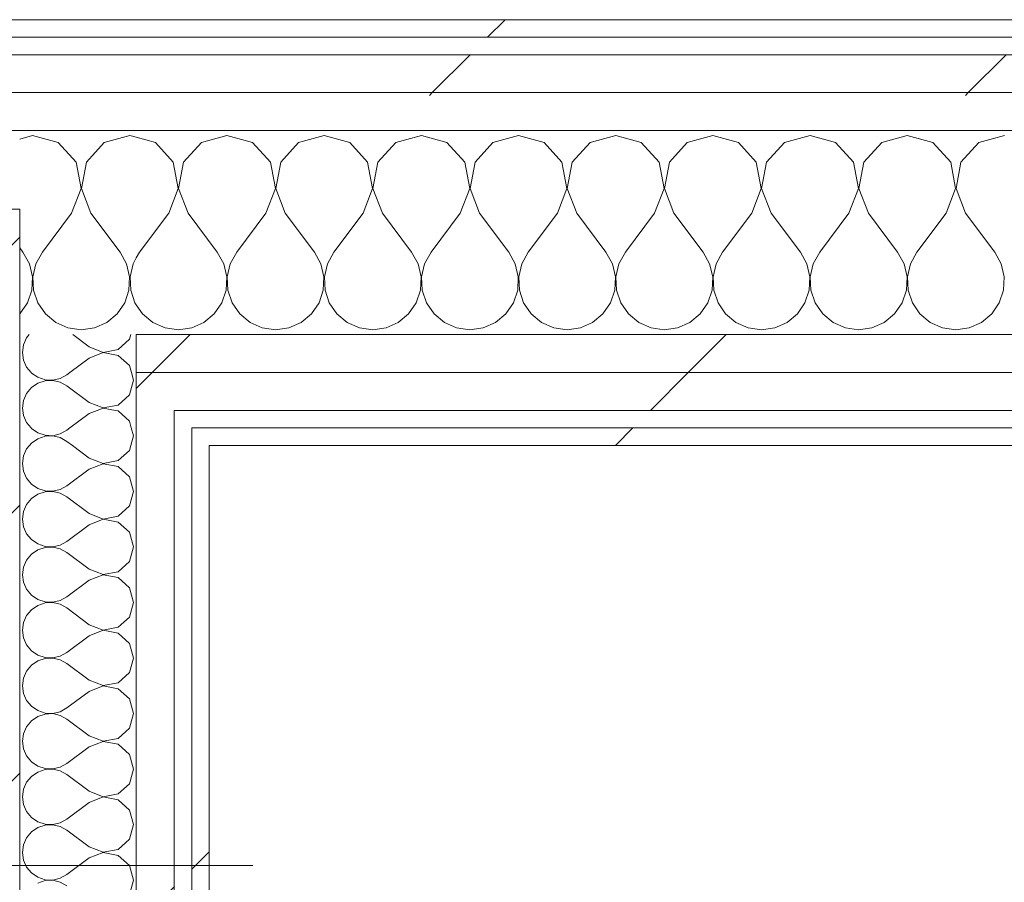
# Model space of a CAD drawing. Header units: millimetres. Extents: x -40968 to 77376, y -17881 to 4746.
# Tile 182 of 256: x 779 to 1117, y -12220 to -11924. Entities that reach past the tile are written whole.
import ezdxf

# ---------------------------------------------------------------- set-up
doc = ezdxf.new("R2010")
doc.units = ezdxf.units.MM
doc.header["$MEASUREMENT"] = 0
doc.linetypes.add('Wipeout_Contour', pattern=[1000, 0, -1000])
doc.layers.add('10_ESTR_Pilars', color=7, linetype='Continuous')
doc.layers.add('Nuevo_08_E_Envans secs', color=7, linetype='Continuous')
for name, color, linetype, lineweight in [('10_ESTR_Pilars_Pluma_Nº__20', 1, 'Continuous', 5), ('10_ESTR_Pilars_Pluma_Nº__28', 7, 'Continuous', 20), ('10_ESTR_Pilars_Pluma_Nº__42', 8, 'Continuous', 25), ('Nuevo_08_E_Envans secs_Pluma_Nº__1', 7, 'Continuous', 5)]:
    doc.layers.add(name, color=color, linetype=linetype, lineweight=lineweight)
for name, color, linetype, lineweight, true_color in [('Nuevo_08_E_Envans secs_Pluma_Nº__102', 7, 'Continuous', 5, 0xcccccc), ('Nuevo_08_E_Envans secs_Pluma_Nº__171', 171, 'Continuous', 13, 0xaaaaff), ('Nuevo_08_E_Envans secs_Pluma_Nº__177', 7, 'Continuous', 15, 0xf7e046)]:
    doc.layers.add(name, color=color, linetype=linetype, lineweight=lineweight, true_color=true_color)
pattern_1 = [(45, (0, 0), (-183.848, 183.848), [195, -65]), (45, (7e-14, 183.85), (-183.848, 183.848), [195, -65])]

# ---------------------------------------------------------------- blocks, each defined once
blk = doc.blocks.new('*X402')
at = {"layer": 'Nuevo_08_E_Envans secs_Pluma_Nº__102', "color": 254, "linetype": 'Continuous', "lineweight": 5, "true_color": 0xcccccc}
for p, q in [((825.43, -11966.13), (818.89, -11964.27)), ((831.57, -11972.86), (825.43, -11966.13)), ((841.24, -11966.13), (835.09, -11972.86)), ((850, -11963.64), (841.24, -11966.13)), ((858.76, -11966.13), (850, -11963.64)), ((864.91, -11972.86), (858.76, -11966.13)), ((874.57, -11966.13), (868.43, -11972.86)), ((883.33, -11963.64), (874.57, -11966.13)), ((892.1, -11966.13), (883.33, -11963.64)), ((898.24, -11972.86), (892.1, -11966.13)), ((907.9, -11966.13), (901.76, -11972.86)), ((916.67, -11963.64), (907.9, -11966.13)), ((925.43, -11966.13), (916.67, -11963.64)), ((931.57, -11972.86), (925.43, -11966.13)), ((941.24, -11966.13), (935.09, -11972.86)), ((950, -11963.64), (941.24, -11966.13)), ((958.76, -11966.13), (950, -11963.64)), ((964.91, -11972.86), (958.76, -11966.13)), ((974.57, -11966.13), (968.43, -11972.86)), ((983.33, -11963.64), (974.57, -11966.13)), ((992.1, -11966.13), (983.33, -11963.64)), ((998.24, -11972.86), (992.1, -11966.13)), ((1007.9, -11966.13), (1001.76, -11972.86)), ((1016.67, -11963.64), (1007.9, -11966.13)), ((1025.43, -11966.13), (1016.67, -11963.64)), ((1031.57, -11972.86), (1025.43, -11966.13)), ((1041.24, -11966.13), (1035.09, -11972.86)), ((1050, -11963.64), (1041.24, -11966.13)), ((1058.76, -11966.13), (1050, -11963.64)), ((1064.91, -11972.86), (1058.76, -11966.13)), ((1074.57, -11966.13), (1068.43, -11972.86)), ((1083.33, -11963.64), (1074.57, -11966.13)), ((1092.1, -11966.13), (1083.33, -11963.64)), ((1098.24, -11972.86), (1092.1, -11966.13)), ((1107.9, -11966.13), (1101.76, -11972.86)), ((1116.67, -11963.64), (1107.9, -11966.13)), ((833.27, -11981.81), (831.57, -11972.86)), ((835.09, -11972.86), (833.4, -11981.81)), ((866.6, -11981.81), (864.91, -11972.86)), ((868.43, -11972.86), (866.73, -11981.81)), ((899.93, -11981.81), (898.24, -11972.86)), ((901.76, -11972.86), (900.07, -11981.81)), ((933.27, -11981.81), (931.57, -11972.86)), ((935.09, -11972.86), (933.4, -11981.81)), ((966.6, -11981.81), (964.91, -11972.86)), ((968.43, -11972.86), (966.73, -11981.81)), ((999.93, -11981.81), (998.24, -11972.86)), ((1001.76, -11972.86), (1000.07, -11981.81)), ((1033.27, -11981.81), (1031.57, -11972.86)), ((1035.09, -11972.86), (1033.4, -11981.81)), ((1066.6, -11981.81), (1064.91, -11972.86)), ((1068.43, -11972.86), (1066.73, -11981.81)), ((1099.93, -11981.81), (1098.24, -11972.86)), ((1101.76, -11972.86), (1100.07, -11981.81)), ((830, -11990.31), (833.27, -11981.81)), ((833.4, -11981.81), (836.67, -11990.31)), ((863.33, -11990.31), (866.6, -11981.81)), ((866.73, -11981.81), (870, -11990.31)), ((896.67, -11990.31), (899.93, -11981.81)), ((900.07, -11981.81), (903.33, -11990.31)), ((930, -11990.31), (933.27, -11981.81)), ((933.4, -11981.81), (936.67, -11990.31)), ((963.33, -11990.31), (966.6, -11981.81)), ((966.73, -11981.81), (970, -11990.31)), ((996.67, -11990.31), (999.93, -11981.81)), ((1000.07, -11981.81), (1003.33, -11990.31)), ((1030, -11990.31), (1033.27, -11981.81)), ((1033.4, -11981.81), (1036.67, -11990.31)), ((1063.33, -11990.31), (1066.6, -11981.81)), ((1066.73, -11981.81), (1070, -11990.31)), ((1096.67, -11990.31), (1099.93, -11981.81)), ((1100.07, -11981.81), (1103.33, -11990.31)), ((830, -11990.31), (820, -12003.64)), ((836.67, -11990.31), (846.67, -12003.64)), ((863.33, -11990.31), (853.33, -12003.64)), ((870, -11990.31), (880, -12003.64)), ((896.67, -11990.31), (886.67, -12003.64)), ((903.33, -11990.31), (913.33, -12003.64)), ((930, -11990.31), (920, -12003.64)), ((936.67, -11990.31), (946.67, -12003.64)), ((963.33, -11990.31), (953.33, -12003.64)), ((970, -11990.31), (980, -12003.64)), ((996.67, -11990.31), (986.67, -12003.64)), ((1003.33, -11990.31), (1013.33, -12003.64)), ((1030, -11990.31), (1020, -12003.64)), ((1036.67, -11990.31), (1046.67, -12003.64)), ((1063.33, -11990.31), (1053.33, -12003.64)), ((1070, -11990.31), (1080, -12003.64)), ((1096.67, -11990.31), (1086.67, -12003.64)), ((1103.33, -11990.31), (1113.33, -12003.64)), ((820, -12003.64), (818.89, -12005.65)), ((848.89, -12007.67), (846.67, -12003.64)), ((853.33, -12003.64), (851.11, -12007.67)), ((882.23, -12007.67), (880, -12003.64)), ((886.67, -12003.64), (884.44, -12007.67)), ((915.56, -12007.67), (913.33, -12003.64)), ((920, -12003.64), (917.77, -12007.67)), ((948.89, -12007.67), (946.67, -12003.64)), ((953.33, -12003.64), (951.11, -12007.67)), ((982.23, -12007.67), (980, -12003.64)), ((986.67, -12003.64), (984.44, -12007.67)), ((1015.56, -12007.67), (1013.33, -12003.64)), ((1020, -12003.64), (1017.77, -12007.67)), ((1048.89, -12007.67), (1046.67, -12003.64)), ((1053.33, -12003.64), (1051.11, -12007.67)), ((1082.23, -12007.67), (1080, -12003.64)), ((1086.67, -12003.64), (1084.44, -12007.67)), ((1115.56, -12007.67), (1113.33, -12003.64)), ((849.93, -12012.15), (848.89, -12007.67)), ((851.11, -12007.67), (850.07, -12012.15)), ((883.27, -12012.15), (882.23, -12007.67)), ((884.44, -12007.67), (883.4, -12012.15)), ((916.6, -12012.15), (915.56, -12007.67)), ((917.77, -12007.67), (916.73, -12012.15)), ((949.93, -12012.15), (948.89, -12007.67)), ((951.11, -12007.67), (950.07, -12012.15)), ((983.27, -12012.15), (982.23, -12007.67)), ((984.44, -12007.67), (983.4, -12012.15)), ((1016.6, -12012.15), (1015.56, -12007.67)), ((1017.77, -12007.67), (1016.73, -12012.15)), ((1049.93, -12012.15), (1048.89, -12007.67)), ((1051.11, -12007.67), (1050.07, -12012.15)), ((1083.27, -12012.15), (1082.23, -12007.67)), ((1084.44, -12007.67), (1083.4, -12012.15)), ((1116.6, -12012.15), (1115.56, -12007.67)), ((849.71, -12016.74), (849.93, -12012.15)), ((850.07, -12012.15), (850.29, -12016.74)), ((883.04, -12016.74), (883.27, -12012.15)), ((883.4, -12012.15), (883.62, -12016.74)), ((916.38, -12016.74), (916.6, -12012.15)), ((916.73, -12012.15), (916.96, -12016.74)), ((949.71, -12016.74), (949.93, -12012.15)), ((950.07, -12012.15), (950.29, -12016.74)), ((983.04, -12016.74), (983.27, -12012.15)), ((983.4, -12012.15), (983.62, -12016.74)), ((1016.38, -12016.74), (1016.6, -12012.15)), ((1016.73, -12012.15), (1016.96, -12016.74)), ((1049.71, -12016.74), (1049.93, -12012.15)), ((1050.07, -12012.15), (1050.29, -12016.74)), ((1083.04, -12016.74), (1083.27, -12012.15)), ((1083.4, -12012.15), (1083.62, -12016.74)), ((1116.38, -12016.74), (1116.6, -12012.15)), ((848.24, -12021.1), (849.71, -12016.74)), ((850.29, -12016.74), (851.76, -12021.1)), ((881.57, -12021.1), (883.04, -12016.74)), ((883.62, -12016.74), (885.09, -12021.1)), ((914.91, -12021.1), (916.38, -12016.74)), ((916.96, -12016.74), (918.43, -12021.1)), ((948.24, -12021.1), (949.71, -12016.74)), ((950.29, -12016.74), (951.76, -12021.1)), ((981.57, -12021.1), (983.04, -12016.74)), ((983.62, -12016.74), (985.09, -12021.1)), ((1014.91, -12021.1), (1016.38, -12016.74)), ((1016.96, -12016.74), (1018.43, -12021.1)), ((1048.24, -12021.1), (1049.71, -12016.74)), ((1050.29, -12016.74), (1051.76, -12021.1)), ((1081.57, -12021.1), (1083.04, -12016.74)), ((1083.62, -12016.74), (1085.09, -12021.1)), ((1114.91, -12021.1), (1116.38, -12016.74)), ((818.89, -12021.77), (821.03, -12024.89)), ((845.64, -12024.89), (848.24, -12021.1)), ((851.76, -12021.1), (854.36, -12024.89)), ((878.97, -12024.89), (881.57, -12021.1)), ((885.09, -12021.1), (887.7, -12024.89)), ((912.3, -12024.89), (914.91, -12021.1)), ((918.43, -12021.1), (921.03, -12024.89)), ((945.64, -12024.89), (948.24, -12021.1)), ((951.76, -12021.1), (954.36, -12024.89)), ((978.97, -12024.89), (981.57, -12021.1)), ((985.09, -12021.1), (987.7, -12024.89)), ((1012.3, -12024.89), (1014.91, -12021.1)), ((1018.43, -12021.1), (1021.03, -12024.89)), ((1045.64, -12024.89), (1048.24, -12021.1)), ((1051.76, -12021.1), (1054.36, -12024.89)), ((1078.97, -12024.89), (1081.57, -12021.1)), ((1085.09, -12021.1), (1087.7, -12024.89)), ((1112.3, -12024.89), (1114.91, -12021.1)), ((821.03, -12024.89), (824.57, -12027.82)), ((842.1, -12027.82), (845.64, -12024.89)), ((854.36, -12024.89), (857.9, -12027.82)), ((875.43, -12027.82), (878.97, -12024.89)), ((887.7, -12024.89), (891.24, -12027.82)), ((908.76, -12027.82), (912.3, -12024.89)), ((921.03, -12024.89), (924.57, -12027.82)), ((942.1, -12027.82), (945.64, -12024.89)), ((954.36, -12024.89), (957.9, -12027.82)), ((975.43, -12027.82), (978.97, -12024.89)), ((987.7, -12024.89), (991.24, -12027.82)), ((1008.76, -12027.82), (1012.3, -12024.89)), ((1021.03, -12024.89), (1024.57, -12027.82)), ((1042.1, -12027.82), (1045.64, -12024.89)), ((1054.36, -12024.89), (1057.9, -12027.82)), ((1075.43, -12027.82), (1078.97, -12024.89)), ((1087.7, -12024.89), (1091.24, -12027.82)), ((1108.76, -12027.82), (1112.3, -12024.89)), ((824.57, -12027.82), (828.78, -12029.67)), ((828.78, -12029.67), (833.33, -12030.31)), ((833.33, -12030.31), (837.89, -12029.67)), ((837.89, -12029.67), (842.1, -12027.82)), ((857.9, -12027.82), (862.11, -12029.67)), ((862.11, -12029.67), (866.67, -12030.31)), ((866.67, -12030.31), (871.22, -12029.67)), ((871.22, -12029.67), (875.43, -12027.82)), ((891.24, -12027.82), (895.45, -12029.67)), ((895.45, -12029.67), (900, -12030.31)), ((900, -12030.31), (904.55, -12029.67)), ((904.55, -12029.67), (908.76, -12027.82)), ((924.57, -12027.82), (928.78, -12029.67)), ((928.78, -12029.67), (933.33, -12030.31)), ((933.33, -12030.31), (937.89, -12029.67)), ((937.89, -12029.67), (942.1, -12027.82)), ((957.9, -12027.82), (962.11, -12029.67)), ((962.11, -12029.67), (966.67, -12030.31)), ((966.67, -12030.31), (971.22, -12029.67)), ((971.22, -12029.67), (975.43, -12027.82)), ((991.24, -12027.82), (995.45, -12029.67)), ((995.45, -12029.67), (1000, -12030.31)), ((1000, -12030.31), (1004.55, -12029.67)), ((1004.55, -12029.67), (1008.76, -12027.82)), ((1024.57, -12027.82), (1028.78, -12029.67)), ((1028.78, -12029.67), (1033.33, -12030.31)), ((1033.33, -12030.31), (1037.89, -12029.67)), ((1037.89, -12029.67), (1042.1, -12027.82)), ((1057.9, -12027.82), (1062.11, -12029.67)), ((1062.11, -12029.67), (1066.67, -12030.31)), ((1066.67, -12030.31), (1071.22, -12029.67)), ((1071.22, -12029.67), (1075.43, -12027.82)), ((1091.24, -12027.82), (1095.45, -12029.67)), ((1095.45, -12029.67), (1100, -12030.31)), ((1100, -12030.31), (1104.55, -12029.67)), ((1104.55, -12029.67), (1108.76, -12027.82))]:
    blk.add_line(p, q, dxfattribs=at)
blk = doc.blocks.new('*X403')
at = {"layer": 'Nuevo_08_E_Envans secs_Pluma_Nº__102', "color": 254, "linetype": 'Continuous', "lineweight": 5, "true_color": 0xcccccc}
for p, q in [((783.33, -11963.64), (778.89, -11964.9)), ((792.1, -11966.13), (783.33, -11963.64)), ((798.24, -11972.86), (792.1, -11966.13)), ((807.9, -11966.13), (801.76, -11972.86)), ((816.67, -11963.64), (807.9, -11966.13)), ((818.89, -11964.27), (816.67, -11963.64)), ((799.93, -11981.81), (798.24, -11972.86)), ((801.76, -11972.86), (800.07, -11981.81)), ((796.67, -11990.31), (799.93, -11981.81)), ((800.07, -11981.81), (803.33, -11990.31)), ((796.67, -11990.31), (786.67, -12003.64)), ((803.33, -11990.31), (813.33, -12003.64)), ((778.89, -12002.16), (780, -12003.64)), ((782.23, -12007.67), (780, -12003.64)), ((786.67, -12003.64), (784.44, -12007.67)), ((815.56, -12007.67), (813.33, -12003.64)), ((818.89, -12005.65), (817.77, -12007.67)), ((783.27, -12012.15), (782.23, -12007.67)), ((784.44, -12007.67), (783.4, -12012.15)), ((816.6, -12012.15), (815.56, -12007.67)), ((817.77, -12007.67), (816.73, -12012.15)), ((783.04, -12016.74), (783.27, -12012.15)), ((783.4, -12012.15), (783.62, -12016.74)), ((816.38, -12016.74), (816.6, -12012.15)), ((816.73, -12012.15), (816.96, -12016.74)), ((781.57, -12021.1), (783.04, -12016.74)), ((783.62, -12016.74), (785.09, -12021.1)), ((814.91, -12021.1), (816.38, -12016.74)), ((816.96, -12016.74), (818.43, -12021.1)), ((778.97, -12024.89), (781.57, -12021.1)), ((785.09, -12021.1), (787.7, -12024.89)), ((812.3, -12024.89), (814.91, -12021.1)), ((818.43, -12021.1), (818.89, -12021.77)), ((778.89, -12024.95), (778.97, -12024.89)), ((787.7, -12024.89), (791.24, -12027.82)), ((808.76, -12027.82), (812.3, -12024.89)), ((791.24, -12027.82), (795.45, -12029.67)), ((795.45, -12029.67), (800, -12030.31)), ((800, -12030.31), (804.55, -12029.67)), ((804.55, -12029.67), (808.76, -12027.82))]:
    blk.add_line(p, q, dxfattribs=at)
blk = doc.blocks.new('Muro_133_5', base_point=(6082.11, -12069.98))
at = {"color": 254, "linetype": 'Wipeout_Contour', "lineweight": 0, "ltscale": 48905.35681}
blk.add_wipeout([(369.89, -11923.98), (369.89, -11929.98), (3807.4, -11929.98), (3807.4, -11923.98)], dxfattribs=at).dxf.layer = 'Nuevo_08_E_Envans secs'
at = {"color": 254, "linetype": 'Wipeout_Contour', "lineweight": 0, "ltscale": 48966.250162}
blk.add_wipeout([(375.89, -11948.98), (3807.4, -11948.98), (3807.4, -11935.98), (375.89, -11935.98)], dxfattribs=at).dxf.layer = 'Nuevo_08_E_Envans secs'
at = {"color": 254, "linetype": 'Wipeout_Contour', "lineweight": 0, "ltscale": 48890.412876}
blk.add_wipeout([(843.89, -12069.98), (2622.91, -12069.98), (2622.91, -12063.98), (843.89, -12063.98)], dxfattribs=at).dxf.layer = 'Nuevo_08_E_Envans secs'
at = {"layer": 'Nuevo_08_E_Envans secs_Pluma_Nº__171', "linetype": 'Continuous', "lineweight": 13, "true_color": 0xaaaaff}
h = blk.add_hatch(dxfattribs=at)
h.set_pattern_fill('Panellat_HPL_0005', color=161, style=0, pattern_type=2)
h.set_pattern_definition(pattern_1)
h.paths.add_polyline_path([(369.89, -11923.98), (369.89, -11929.98), (3807.4, -11929.98), (3807.4, -11923.98)])
h = blk.add_hatch(dxfattribs=at)
h.set_pattern_fill('Panellat_HPL_0005', color=161, style=0, pattern_type=2)
h.set_pattern_definition(pattern_1)
h.paths.add_polyline_path([(843.89, -12069.98), (2622.91, -12069.98), (2622.91, -12063.98), (843.89, -12063.98)])
at = {"layer": 'Nuevo_08_E_Envans secs_Pluma_Nº__177', "linetype": 'Continuous', "lineweight": 15, "true_color": 0xf7e046}
h = blk.add_hatch(dxfattribs=at)
h.set_pattern_fill('Panellat_HPL_0005', color=53, style=0, pattern_type=2)
h.set_pattern_definition(pattern_1)
h.paths.add_polyline_path([(375.89, -11948.98), (3807.4, -11948.98), (3807.4, -11935.98), (375.89, -11935.98)])
at = {"layer": 'Nuevo_08_E_Envans secs_Pluma_Nº__1', "color": 7, "linetype": 'Continuous', "lineweight": 5}
for p, q in [((3807.4, -11929.98), (375.89, -11929.98)), ((3807.4, -11935.98), (375.89, -11935.98))]:
    blk.add_line(p, q, dxfattribs=at)
at = {"layer": 'Nuevo_08_E_Envans secs_Pluma_Nº__1', "color": 7, "linetype": 'Continuous', "lineweight": 5, "flags": 128}
blk.add_lwpolyline([(3807.4, -11923.98), (363.89, -11923.98)], dxfattribs=at)
at = {"color": 254, "linetype": 'Wipeout_Contour', "lineweight": 0, "ltscale": 49017.841127}
blk.add_wipeout([(388.89, -11961.98), (3807.4, -11961.98), (3807.4, -11948.98), (388.89, -11948.98)], dxfattribs=at).dxf.layer = 'Nuevo_08_E_Envans secs'
at = {"color": 254, "linetype": 'Wipeout_Contour', "lineweight": 0, "ltscale": 48384.958481}
blk.add_wipeout([(837.89, -12069.98), (843.89, -12069.98), (843.89, -12063.98), (837.89, -12063.98)], dxfattribs=at).dxf.layer = 'Nuevo_08_E_Envans secs'
at = {"layer": 'Nuevo_08_E_Envans secs_Pluma_Nº__171', "linetype": 'Continuous', "lineweight": 13, "true_color": 0xaaaaff}
h = blk.add_hatch(dxfattribs=at)
h.set_pattern_fill('Panellat_HPL_0005', color=161, style=0, pattern_type=2)
h.set_pattern_definition(pattern_1)
h.paths.add_polyline_path([(837.89, -12069.98), (843.89, -12069.98), (843.89, -12063.98), (837.89, -12063.98)])
at = {"layer": 'Nuevo_08_E_Envans secs_Pluma_Nº__177', "linetype": 'Continuous', "lineweight": 15, "true_color": 0xf7e046}
h = blk.add_hatch(dxfattribs=at)
h.set_pattern_fill('Panellat_HPL_0005', color=53, style=0, pattern_type=2)
h.set_pattern_definition(pattern_1)
h.paths.add_polyline_path([(388.89, -11961.98), (3807.4, -11961.98), (3807.4, -11948.98), (388.89, -11948.98)])
at = {"layer": 'Nuevo_08_E_Envans secs_Pluma_Nº__1', "color": 7, "linetype": 'Continuous', "lineweight": 5}
for p, q in [((3807.4, -11948.98), (388.89, -11948.98)), ((778.89, -11961.98), (428.89, -11961.98)), ((818.89, -11961.98), (778.89, -11961.98)), ((2660.91, -11961.98), (818.89, -11961.98)), ((843.89, -12063.98), (837.89, -12063.98)), ((837.89, -12069.98), (837.89, -12063.98)), ((2622.91, -12063.98), (843.89, -12063.98))]:
    blk.add_line(p, q, dxfattribs=at)
at = {"layer": 'Nuevo_08_E_Envans secs_Pluma_Nº__1', "color": 7, "linetype": 'Continuous', "lineweight": 5, "flags": 128}
blk.add_lwpolyline([(843.89, -12069.98), (2622.91, -12069.98)], dxfattribs=at)
at = {"layer": 'Nuevo_08_E_Envans secs', "color": 7, "lineweight": 20}
for name in ['*X403', '*X402']:
    blk.add_blockref(name, (0, 0), dxfattribs=at)
at = {"color": 254, "linetype": 'Wipeout_Contour', "lineweight": 0, "ltscale": 48785.104268}
blk.add_wipeout([(818.89, -12044.98), (2647.91, -12044.98), (2647.91, -12031.98), (818.89, -12031.98)], dxfattribs=at).dxf.layer = 'Nuevo_08_E_Envans secs'
at = {"layer": 'Nuevo_08_E_Envans secs_Pluma_Nº__177', "linetype": 'Continuous', "lineweight": 15, "true_color": 0xf7e046}
h = blk.add_hatch(dxfattribs=at)
h.set_pattern_fill('Panellat_HPL_0005', color=53, style=0, pattern_type=2)
h.set_pattern_definition(pattern_1)
h.paths.add_polyline_path([(818.89, -12044.98), (2647.91, -12044.98), (2647.91, -12031.98), (818.89, -12031.98)])
at = {"layer": 'Nuevo_08_E_Envans secs_Pluma_Nº__1', "color": 7, "linetype": 'Continuous', "lineweight": 5}
blk.add_line((2647.91, -12031.98), (818.89, -12031.98), dxfattribs=at)
at = {"color": 254, "linetype": 'Wipeout_Contour', "lineweight": 0, "ltscale": 48832.647747}
blk.add_wipeout([(831.89, -12057.98), (2634.91, -12057.98), (2634.91, -12044.98), (831.89, -12044.98)], dxfattribs=at).dxf.layer = 'Nuevo_08_E_Envans secs'
at = {"layer": 'Nuevo_08_E_Envans secs_Pluma_Nº__177', "linetype": 'Continuous', "lineweight": 15, "true_color": 0xf7e046}
h = blk.add_hatch(dxfattribs=at)
h.set_pattern_fill('Panellat_HPL_0005', color=53, style=0, pattern_type=2)
h.set_pattern_definition(pattern_1)
h.paths.add_polyline_path([(831.89, -12057.98), (2634.91, -12057.98), (2634.91, -12044.98), (831.89, -12044.98)])
at = {"layer": 'Nuevo_08_E_Envans secs_Pluma_Nº__1', "color": 7, "linetype": 'Continuous', "lineweight": 5}
blk.add_line((2628.91, -12057.98), (837.89, -12057.98), dxfattribs=at)
at = {"color": 254, "linetype": 'Wipeout_Contour', "lineweight": 0, "ltscale": 48318.83828}
blk.add_wipeout([(818.89, -12057.98), (831.89, -12057.98), (831.89, -12044.98), (818.89, -12044.98)], dxfattribs=at).dxf.layer = 'Nuevo_08_E_Envans secs'
at = {"layer": 'Nuevo_08_E_Envans secs_Pluma_Nº__177', "linetype": 'Continuous', "lineweight": 15, "true_color": 0xf7e046}
h = blk.add_hatch(dxfattribs=at)
h.set_pattern_fill('Panellat_HPL_0005', color=53, style=0, pattern_type=2)
h.set_pattern_definition(pattern_1)
h.paths.add_polyline_path([(818.89, -12057.98), (831.89, -12057.98), (831.89, -12044.98), (818.89, -12044.98)])
at = {"layer": 'Nuevo_08_E_Envans secs_Pluma_Nº__1', "color": 7, "linetype": 'Continuous', "lineweight": 5}
for p, q in [((818.89, -12044.98), (818.89, -12031.98)), ((831.89, -12044.98), (818.89, -12044.98)), ((818.89, -12057.98), (818.89, -12044.98)), ((2634.91, -12044.98), (831.89, -12044.98)), ((837.89, -12057.98), (831.89, -12057.98)), ((831.89, -12063.98), (831.89, -12057.98))]:
    blk.add_line(p, q, dxfattribs=at)
blk = doc.blocks.new('*X420')
at = {"layer": 'Nuevo_08_E_Envans secs_Pluma_Nº__102', "color": 254, "linetype": 'Continuous', "lineweight": 5, "true_color": 0xcccccc}
for p, q in [((781.27, -12033.09), (780.21, -12035.49)), ((782.19, -12031.98), (781.27, -12033.09)), ((802.7, -12036.19), (797.08, -12031.98)), ((812.67, -12037.09), (816.52, -12033.58)), ((816.52, -12033.58), (816.97, -12031.98)), ((780.21, -12035.49), (779.84, -12038.1)), ((802.7, -12036.19), (807.56, -12038.06)), ((807.56, -12038.06), (812.67, -12037.09)), ((779.84, -12038.1), (780.21, -12040.7)), ((802.7, -12040), (796.07, -12044.98)), ((807.56, -12038.13), (802.7, -12040)), ((812.67, -12039.1), (807.56, -12038.13)), ((816.52, -12042.61), (812.67, -12039.1)), ((780.21, -12040.7), (781.27, -12043.1)), ((781.27, -12043.1), (782.82, -12044.98)), ((817.19, -12044.98), (816.52, -12042.61))]:
    blk.add_line(p, q, dxfattribs=at)
blk = doc.blocks.new('*X421')
at = {"layer": 'Nuevo_08_E_Envans secs_Pluma_Nº__102', "color": 254, "linetype": 'Continuous', "lineweight": 5, "true_color": 0xcccccc}
for p, q in [((782.82, -12044.98), (782.94, -12045.13)), ((782.94, -12045.13), (785.11, -12046.61)), ((785.11, -12046.61), (787.6, -12047.45)), ((790.22, -12047.58), (792.78, -12046.99)), ((792.78, -12046.99), (795.08, -12045.71)), ((796.07, -12044.98), (795.08, -12045.71)), ((817.94, -12047.62), (817.19, -12044.98)), ((782.94, -12050.11), (781.27, -12052.14)), ((785.11, -12048.62), (782.94, -12050.11)), ((787.6, -12047.78), (785.11, -12048.62)), ((787.6, -12047.45), (790.22, -12047.58)), ((790.22, -12047.66), (787.6, -12047.78)), ((792.78, -12048.25), (790.22, -12047.66)), ((795.08, -12049.52), (792.78, -12048.25)), ((802.7, -12055.24), (795.08, -12049.52)), ((816.52, -12052.63), (817.94, -12047.62)), ((781.27, -12052.14), (780.21, -12054.54)), ((812.67, -12056.14), (816.52, -12052.63)), ((780.21, -12054.54), (779.84, -12057.14)), ((779.84, -12057.14), (779.96, -12057.98)), ((802.7, -12055.24), (807.56, -12057.1)), ((807.56, -12057.18), (805.49, -12057.98)), ((807.56, -12057.1), (812.67, -12056.14)), ((811.76, -12057.98), (807.56, -12057.18))]:
    blk.add_line(p, q, dxfattribs=at)
blk = doc.blocks.new('*X422')
at = {"layer": 'Nuevo_08_E_Envans secs_Pluma_Nº__102', "color": 254, "linetype": 'Continuous', "lineweight": 5, "true_color": 0xcccccc}
for p, q in [((779.96, -12057.98), (780.21, -12059.75)), ((780.21, -12059.75), (781.27, -12062.15)), ((802.7, -12059.05), (796.13, -12063.98)), ((805.49, -12057.98), (802.7, -12059.05)), ((812.67, -12058.15), (811.76, -12057.98)), ((816.52, -12061.66), (812.67, -12058.15)), ((781.27, -12062.15), (782.78, -12063.98)), ((817.17, -12063.98), (816.52, -12061.66))]:
    blk.add_line(p, q, dxfattribs=at)
blk = doc.blocks.new('*X423')
at = {"layer": 'Nuevo_08_E_Envans secs_Pluma_Nº__102', "color": 254, "linetype": 'Continuous', "lineweight": 5, "true_color": 0xcccccc}
for p, q in [((782.78, -12063.98), (782.94, -12064.17)), ((796.13, -12063.98), (795.08, -12064.76)), ((817.94, -12066.67), (817.17, -12063.98)), ((782.94, -12064.17), (785.11, -12065.66)), ((785.11, -12065.66), (787.6, -12066.5)), ((787.6, -12066.83), (785.11, -12067.67)), ((787.6, -12066.5), (790.22, -12066.63)), ((790.22, -12066.71), (787.6, -12066.83)), ((790.22, -12066.63), (792.78, -12066.03)), ((792.78, -12067.3), (790.22, -12066.71)), ((792.78, -12066.03), (795.08, -12064.76)), ((795.08, -12068.57), (792.78, -12067.3)), ((817, -12069.98), (817.94, -12066.67)), ((782.94, -12069.16), (782.27, -12069.98)), ((785.11, -12067.67), (782.94, -12069.16)), ((796.95, -12069.98), (795.08, -12068.57))]:
    blk.add_line(p, q, dxfattribs=at)
blk = doc.blocks.new('*X424')
at = {"layer": 'Nuevo_08_E_Envans secs_Pluma_Nº__102', "color": 254, "linetype": 'Continuous', "lineweight": 5, "true_color": 0xcccccc}
for p, q in [((782.27, -12069.98), (781.27, -12071.18)), ((802.7, -12074.29), (796.95, -12069.98)), ((816.52, -12071.67), (817, -12069.98)), ((780.21, -12073.59), (779.84, -12076.19)), ((781.27, -12071.18), (780.21, -12073.59)), ((812.67, -12075.19), (816.52, -12071.67)), ((779.84, -12076.19), (780.21, -12078.79)), ((802.7, -12074.29), (807.56, -12076.15)), ((807.56, -12076.23), (802.7, -12078.1)), ((807.56, -12076.15), (812.67, -12075.19)), ((812.67, -12077.2), (807.56, -12076.23)), ((816.52, -12080.71), (812.67, -12077.2)), ((780.21, -12078.79), (781.27, -12081.2)), ((802.7, -12078.1), (795.08, -12083.81)), ((817.94, -12085.71), (816.52, -12080.71)), ((781.27, -12081.2), (782.94, -12083.22)), ((782.94, -12083.22), (785.11, -12084.71)), ((792.78, -12085.08), (795.08, -12083.81)), ((785.11, -12086.72), (782.94, -12088.21)), ((785.11, -12084.71), (787.6, -12085.55)), ((787.6, -12085.88), (785.11, -12086.72)), ((787.6, -12085.55), (790.22, -12085.68)), ((790.22, -12085.75), (787.6, -12085.88)), ((790.22, -12085.68), (792.78, -12085.08)), ((792.78, -12086.35), (790.22, -12085.75)), ((795.08, -12087.62), (792.78, -12086.35)), ((802.7, -12093.33), (795.08, -12087.62)), ((816.52, -12090.72), (817.94, -12085.71)), ((781.27, -12090.23), (780.21, -12092.64)), ((782.94, -12088.21), (781.27, -12090.23)), ((812.67, -12094.23), (816.52, -12090.72)), ((780.21, -12092.64), (779.84, -12095.24)), ((802.7, -12093.33), (807.56, -12095.2)), ((807.56, -12095.2), (812.67, -12094.23)), ((779.84, -12095.24), (780.21, -12097.84)), ((780.21, -12097.84), (781.27, -12100.25)), ((802.7, -12097.14), (795.08, -12102.86)), ((807.56, -12095.28), (802.7, -12097.14)), ((812.67, -12096.24), (807.56, -12095.28)), ((816.52, -12099.75), (812.67, -12096.24)), ((781.27, -12100.25), (782.94, -12102.27)), ((817.94, -12104.76), (816.52, -12099.75)), ((782.94, -12102.27), (785.11, -12103.76)), ((785.11, -12103.76), (787.6, -12104.6)), ((787.6, -12104.6), (790.22, -12104.72)), ((790.22, -12104.72), (792.78, -12104.13)), ((792.78, -12104.13), (795.08, -12102.86)), ((782.94, -12107.26), (781.27, -12109.28)), ((785.11, -12105.77), (782.94, -12107.26)), ((787.6, -12104.93), (785.11, -12105.77)), ((790.22, -12104.8), (787.6, -12104.93)), ((792.78, -12105.4), (790.22, -12104.8)), ((795.08, -12106.67), (792.78, -12105.4)), ((802.7, -12112.38), (795.08, -12106.67)), ((816.52, -12109.77), (817.94, -12104.76)), ((781.27, -12109.28), (780.21, -12111.68)), ((812.67, -12113.28), (816.52, -12109.77)), ((780.21, -12111.68), (779.84, -12114.29)), ((779.84, -12114.29), (780.21, -12116.89)), ((802.7, -12112.38), (807.56, -12114.25)), ((807.56, -12114.32), (802.7, -12116.19)), ((807.56, -12114.25), (812.67, -12113.28)), ((812.67, -12115.29), (807.56, -12114.32)), ((780.21, -12116.89), (781.27, -12119.29)), ((802.7, -12116.19), (795.08, -12121.9)), ((816.52, -12118.8), (812.67, -12115.29)), ((781.27, -12119.29), (782.94, -12121.32)), ((782.94, -12121.32), (785.11, -12122.8)), ((817.94, -12123.81), (816.52, -12118.8)), ((785.11, -12124.81), (782.94, -12126.3)), ((785.11, -12122.8), (787.6, -12123.64)), ((787.6, -12123.98), (785.11, -12124.81)), ((787.6, -12123.64), (790.22, -12123.77)), ((790.22, -12123.85), (787.6, -12123.98)), ((790.22, -12123.77), (792.78, -12123.18)), ((792.78, -12124.44), (790.22, -12123.85)), ((792.78, -12123.18), (795.08, -12121.9)), ((795.08, -12125.71), (792.78, -12124.44)), ((816.52, -12128.82), (817.94, -12123.81)), ((782.94, -12126.3), (781.27, -12128.33)), ((802.7, -12131.43), (795.08, -12125.71)), ((780.21, -12130.73), (779.84, -12133.33)), ((781.27, -12128.33), (780.21, -12130.73)), ((802.7, -12131.43), (807.56, -12133.29)), ((812.67, -12132.33), (816.52, -12128.82)), ((779.84, -12133.33), (780.21, -12135.94)), ((807.56, -12133.37), (802.7, -12135.24)), ((807.56, -12133.29), (812.67, -12132.33)), ((812.67, -12134.34), (807.56, -12133.37)), ((816.52, -12137.85), (812.67, -12134.34)), ((780.21, -12135.94), (781.27, -12138.34)), ((781.27, -12138.34), (782.94, -12140.36)), ((802.7, -12135.24), (795.08, -12140.95)), ((817.94, -12142.86), (816.52, -12137.85)), ((782.94, -12140.36), (785.11, -12141.85)), ((792.78, -12142.22), (795.08, -12140.95)), ((785.11, -12143.86), (782.94, -12145.35)), ((785.11, -12141.85), (787.6, -12142.69)), ((787.6, -12143.02), (785.11, -12143.86)), ((787.6, -12142.69), (790.22, -12142.82)), ((790.22, -12142.9), (787.6, -12143.02)), ((790.22, -12142.82), (792.78, -12142.22)), ((792.78, -12143.49), (790.22, -12142.9)), ((795.08, -12144.76), (792.78, -12143.49)), ((802.7, -12150.48), (795.08, -12144.76)), ((816.52, -12147.86), (817.94, -12142.86)), ((781.27, -12147.37), (780.21, -12149.78)), ((782.94, -12145.35), (781.27, -12147.37)), ((812.67, -12151.38), (816.52, -12147.86)), ((780.21, -12149.78), (779.84, -12152.38)), ((802.7, -12150.48), (807.56, -12152.34)), ((807.56, -12152.34), (812.67, -12151.38)), ((779.84, -12152.38), (780.21, -12154.98)), ((780.21, -12154.98), (781.27, -12157.39)), ((802.7, -12154.29), (795.08, -12160)), ((807.56, -12152.42), (802.7, -12154.29)), ((812.67, -12153.39), (807.56, -12152.42)), ((816.52, -12156.9), (812.67, -12153.39)), ((781.27, -12157.39), (782.94, -12159.41)), ((817.94, -12161.9), (816.52, -12156.9)), ((782.94, -12159.41), (785.11, -12160.9)), ((785.11, -12160.9), (787.6, -12161.74)), ((787.6, -12162.07), (785.11, -12162.91)), ((787.6, -12161.74), (790.22, -12161.87)), ((790.22, -12161.94), (787.6, -12162.07)), ((790.22, -12161.87), (792.78, -12161.27)), ((792.78, -12162.54), (790.22, -12161.94)), ((792.78, -12161.27), (795.08, -12160)), ((816.52, -12166.91), (817.94, -12161.9)), ((782.94, -12164.4), (781.27, -12166.42)), ((785.11, -12162.91), (782.94, -12164.4)), ((795.08, -12163.81), (792.78, -12162.54)), ((802.7, -12169.52), (795.08, -12163.81)), ((780.21, -12168.83), (779.84, -12171.43)), ((781.27, -12166.42), (780.21, -12168.83)), ((812.67, -12170.42), (816.52, -12166.91)), ((779.84, -12171.43), (780.21, -12174.03)), ((802.7, -12169.52), (807.56, -12171.39)), ((807.56, -12171.47), (802.7, -12173.33)), ((807.56, -12171.39), (812.67, -12170.42)), ((812.67, -12172.43), (807.56, -12171.47)), ((780.21, -12174.03), (781.27, -12176.44)), ((802.7, -12173.33), (795.08, -12179.05)), ((816.52, -12175.95), (812.67, -12172.43)), ((781.27, -12176.44), (782.94, -12178.46)), ((782.94, -12178.46), (785.11, -12179.95)), ((817.94, -12180.95), (816.52, -12175.95)), ((785.11, -12181.96), (782.94, -12183.45)), ((785.11, -12179.95), (787.6, -12180.79)), ((787.6, -12181.12), (785.11, -12181.96)), ((787.6, -12180.79), (790.22, -12180.91)), ((790.22, -12180.99), (787.6, -12181.12)), ((790.22, -12180.91), (792.78, -12180.32)), ((792.78, -12181.59), (790.22, -12180.99)), ((792.78, -12180.32), (795.08, -12179.05)), ((795.08, -12182.86), (792.78, -12181.59)), ((816.52, -12185.96), (817.94, -12180.95)), ((781.27, -12185.47), (780.21, -12187.87)), ((782.94, -12183.45), (781.27, -12185.47)), ((802.7, -12188.57), (795.08, -12182.86)), ((780.21, -12187.87), (779.84, -12190.48)), ((802.7, -12188.57), (807.56, -12190.44)), ((812.67, -12189.47), (816.52, -12185.96)), ((779.84, -12190.48), (780.21, -12193.08)), ((802.7, -12192.38), (795.08, -12198.1)), ((807.56, -12190.51), (802.7, -12192.38)), ((807.56, -12190.44), (812.67, -12189.47)), ((812.67, -12191.48), (807.56, -12190.51)), ((816.52, -12194.99), (812.67, -12191.48)), ((780.21, -12193.08), (781.27, -12195.48)), ((781.27, -12195.48), (782.94, -12197.51)), ((817.94, -12200), (816.52, -12194.99)), ((782.94, -12197.51), (785.11, -12198.99)), ((785.11, -12198.99), (787.6, -12199.83)), ((792.78, -12199.37), (795.08, -12198.1)), ((782.94, -12202.49), (781.27, -12204.52)), ((785.11, -12201.01), (782.94, -12202.49)), ((787.6, -12200.17), (785.11, -12201.01)), ((787.6, -12199.83), (790.22, -12199.96)), ((790.22, -12200.04), (787.6, -12200.17)), ((790.22, -12199.96), (792.78, -12199.37)), ((792.78, -12200.63), (790.22, -12200.04)), ((795.08, -12201.9), (792.78, -12200.63)), ((802.7, -12207.62), (795.08, -12201.9)), ((816.52, -12205.01), (817.94, -12200)), ((781.27, -12204.52), (780.21, -12206.92)), ((812.67, -12208.52), (816.52, -12205.01)), ((780.21, -12206.92), (779.84, -12209.52)), ((802.7, -12207.62), (807.56, -12209.49)), ((807.56, -12209.49), (812.67, -12208.52)), ((779.84, -12209.52), (780.21, -12212.13)), ((780.21, -12212.13), (781.27, -12214.53)), ((802.7, -12211.43), (795.08, -12217.14)), ((807.56, -12209.56), (802.7, -12211.43)), ((812.67, -12210.53), (807.56, -12209.56)), ((816.52, -12214.04), (812.67, -12210.53)), ((781.27, -12214.53), (782.94, -12216.55)), ((817.94, -12219.05), (816.52, -12214.04)), ((782.94, -12216.55), (785.11, -12218.04)), ((785.11, -12218.04), (787.6, -12218.88)), ((787.6, -12219.21), (785.11, -12220.05)), ((787.6, -12218.88), (790.22, -12219.01)), ((790.22, -12219.09), (787.6, -12219.21)), ((790.22, -12219.01), (792.78, -12218.41)), ((792.78, -12219.68), (790.22, -12219.09)), ((792.78, -12218.41), (795.08, -12217.14)), ((816.52, -12224.05), (817.94, -12219.05)), ((795.08, -12220.95), (792.78, -12219.68))]:
    blk.add_line(p, q, dxfattribs=at)
blk = doc.blocks.new('Muro_136_5', base_point=(778.89, -12438.98))
at = {"layer": 'Nuevo_08_E_Envans secs_Pluma_Nº__1', "color": 7, "linetype": 'Continuous', "lineweight": 5}
blk.add_line((818.89, -12044.98), (818.89, -12031.98), dxfattribs=at)
at = {"layer": 'Nuevo_08_E_Envans secs', "color": 7, "lineweight": 20}
for name in ['*X420', '*X421', '*X422']:
    blk.add_blockref(name, (0, 0), dxfattribs=at)
at = {"color": 254, "linetype": 'Wipeout_Contour', "lineweight": 0, "ltscale": 49250.932573}
blk.add_wipeout([(843.89, -12497.98), (843.89, -12069.98), (837.89, -12069.98), (837.89, -12497.98)], dxfattribs=at).dxf.layer = 'Nuevo_08_E_Envans secs'
at = {"layer": 'Nuevo_08_E_Envans secs_Pluma_Nº__171', "linetype": 'Continuous', "lineweight": 13, "true_color": 0xaaaaff}
h = blk.add_hatch(dxfattribs=at)
h.set_pattern_fill('Panellat_HPL_0005', color=161, style=0, pattern_type=2)
h.set_pattern_definition(pattern_1)
h.paths.add_polyline_path([(843.89, -12497.98), (843.89, -12069.98), (837.89, -12069.98), (837.89, -12497.98)])
at = {"layer": 'Nuevo_08_E_Envans secs_Pluma_Nº__1', "color": 7, "linetype": 'Continuous', "lineweight": 5}
for p, q in [((837.89, -12069.98), (837.89, -12063.98)), ((837.89, -12491.98), (837.89, -12069.98))]:
    blk.add_line(p, q, dxfattribs=at)
at = {"layer": 'Nuevo_08_E_Envans secs_Pluma_Nº__1', "color": 7, "linetype": 'Continuous', "lineweight": 5, "flags": 128}
blk.add_lwpolyline([(843.89, -12497.98), (843.89, -12069.98)], dxfattribs=at)
at = {"color": 254, "linetype": 'Wipeout_Contour', "lineweight": 0, "ltscale": 48356.749468}
blk.add_wipeout([(818.89, -12063.98), (831.89, -12063.98), (831.89, -12057.98), (818.89, -12057.98)], dxfattribs=at).dxf.layer = 'Nuevo_08_E_Envans secs'
at = {"layer": 'Nuevo_08_E_Envans secs_Pluma_Nº__177', "linetype": 'Continuous', "lineweight": 15, "true_color": 0xf7e046}
h = blk.add_hatch(dxfattribs=at)
h.set_pattern_fill('Panellat_HPL_0005', color=53, style=0, pattern_type=2)
h.set_pattern_definition(pattern_1)
h.paths.add_polyline_path([(818.89, -12063.98), (831.89, -12063.98), (831.89, -12057.98), (818.89, -12057.98)])
at = {"layer": 'Nuevo_08_E_Envans secs_Pluma_Nº__1', "color": 7, "linetype": 'Continuous', "lineweight": 5}
blk.add_line((818.89, -12057.98), (818.89, -12044.98), dxfattribs=at)
at = {"color": 254, "linetype": 'Wipeout_Contour', "lineweight": 0, "ltscale": 48380.693489}
blk.add_wipeout([(818.89, -12069.98), (831.89, -12069.98), (831.89, -12063.98), (818.89, -12063.98)], dxfattribs=at).dxf.layer = 'Nuevo_08_E_Envans secs'
at = {"layer": 'Nuevo_08_E_Envans secs_Pluma_Nº__177', "linetype": 'Continuous', "lineweight": 15, "true_color": 0xf7e046}
h = blk.add_hatch(dxfattribs=at)
h.set_pattern_fill('Panellat_HPL_0005', color=53, style=0, pattern_type=2)
h.set_pattern_definition(pattern_1)
h.paths.add_polyline_path([(818.89, -12069.98), (831.89, -12069.98), (831.89, -12063.98), (818.89, -12063.98)])
at = {"layer": 'Nuevo_08_E_Envans secs_Pluma_Nº__1', "color": 7, "linetype": 'Continuous', "lineweight": 5}
for p, q in [((818.89, -12063.98), (818.89, -12057.98)), ((831.89, -12063.98), (831.89, -12057.98))]:
    blk.add_line(p, q, dxfattribs=at)
at = {"layer": 'Nuevo_08_E_Envans secs', "color": 7, "lineweight": 20}
blk.add_blockref('*X423', (0, 0), dxfattribs=at)
at = {"color": 254, "linetype": 'Wipeout_Contour', "lineweight": 0, "ltscale": 49208.823905}
blk.add_wipeout([(831.89, -12478.98), (831.89, -12069.98), (818.89, -12069.98), (818.89, -12478.98)], dxfattribs=at).dxf.layer = 'Nuevo_08_E_Envans secs'
at = {"layer": 'Nuevo_08_E_Envans secs_Pluma_Nº__177', "linetype": 'Continuous', "lineweight": 15, "true_color": 0xf7e046}
h = blk.add_hatch(dxfattribs=at)
h.set_pattern_fill('Panellat_HPL_0005', color=53, style=0, pattern_type=2)
h.set_pattern_definition(pattern_1)
h.paths.add_polyline_path([(831.89, -12478.98), (831.89, -12069.98), (818.89, -12069.98), (818.89, -12478.98)])
at = {"layer": 'Nuevo_08_E_Envans secs_Pluma_Nº__1', "color": 7, "linetype": 'Continuous', "lineweight": 5}
for p, q in [((818.89, -12069.98), (818.89, -12063.98)), ((831.89, -12069.98), (831.89, -12063.98)), ((818.89, -12438.98), (818.89, -12069.98)), ((831.89, -12478.98), (831.89, -12069.98))]:
    blk.add_line(p, q, dxfattribs=at)
at = {"layer": 'Nuevo_08_E_Envans secs', "color": 7, "lineweight": 20}
blk.add_blockref('*X424', (0, 0), dxfattribs=at)
blk = doc.blocks.new('Pilar_12_5', base_point=(603.89, -12213.98))
at = {"color": 254, "linetype": 'Wipeout_Contour', "lineweight": 0, "ltscale": 48920.603723}
blk.add_wipeout([(428.89, -12438.98), (778.89, -12438.98), (778.89, -11988.98), (428.89, -11988.98)], dxfattribs=at).dxf.layer = '10_ESTR_Pilars'
at = {"layer": '10_ESTR_Pilars_Pluma_Nº__42', "linetype": 'Continuous', "lineweight": 25}
h = blk.add_hatch(dxfattribs=at)
h.set_pattern_fill('00_GCT_trama_45º_e1_400__01', color=8, style=0, pattern_type=2)
h.set_pattern_definition([(45, (0, 0), (-45.96194, 45.96194), [])])
h.paths.add_polyline_path([(428.89, -12438.98), (778.89, -12438.98), (778.89, -11988.98), (428.89, -11988.98)])
at = {"layer": '10_ESTR_Pilars_Pluma_Nº__20', "color": 1, "linetype": 'Continuous', "lineweight": 5}
blk.add_line((683.89, -12213.98), (858.89, -12213.98), dxfattribs=at)
at = {"layer": '10_ESTR_Pilars_Pluma_Nº__28', "color": 7, "linetype": 'Continuous', "lineweight": 20, "flags": 128}
blk.add_lwpolyline([(428.89, -12438.98), (778.89, -12438.98), (778.89, -11988.98), (428.89, -11988.98)], close=True, dxfattribs=at)

msp = doc.modelspace()

# ---------------------------------------------------------------- block references
at = {"layer": 'Nuevo_08_E_Envans secs', "color": 7, "lineweight": 20}
msp.add_blockref('Muro_133_5', (6082.11, -12069.98), dxfattribs=at)

# ---------------------------------------------------------------- next in the draw order: block references
msp.add_blockref('Muro_136_5', (778.89, -12438.98), dxfattribs=at)

# ---------------------------------------------------------------- next in the draw order: block references
at = {"layer": '10_ESTR_Pilars', "color": 7, "lineweight": 20}
msp.add_blockref('Pilar_12_5', (603.89, -12213.98), dxfattribs=at)

doc.saveas('drawing.dxf')
